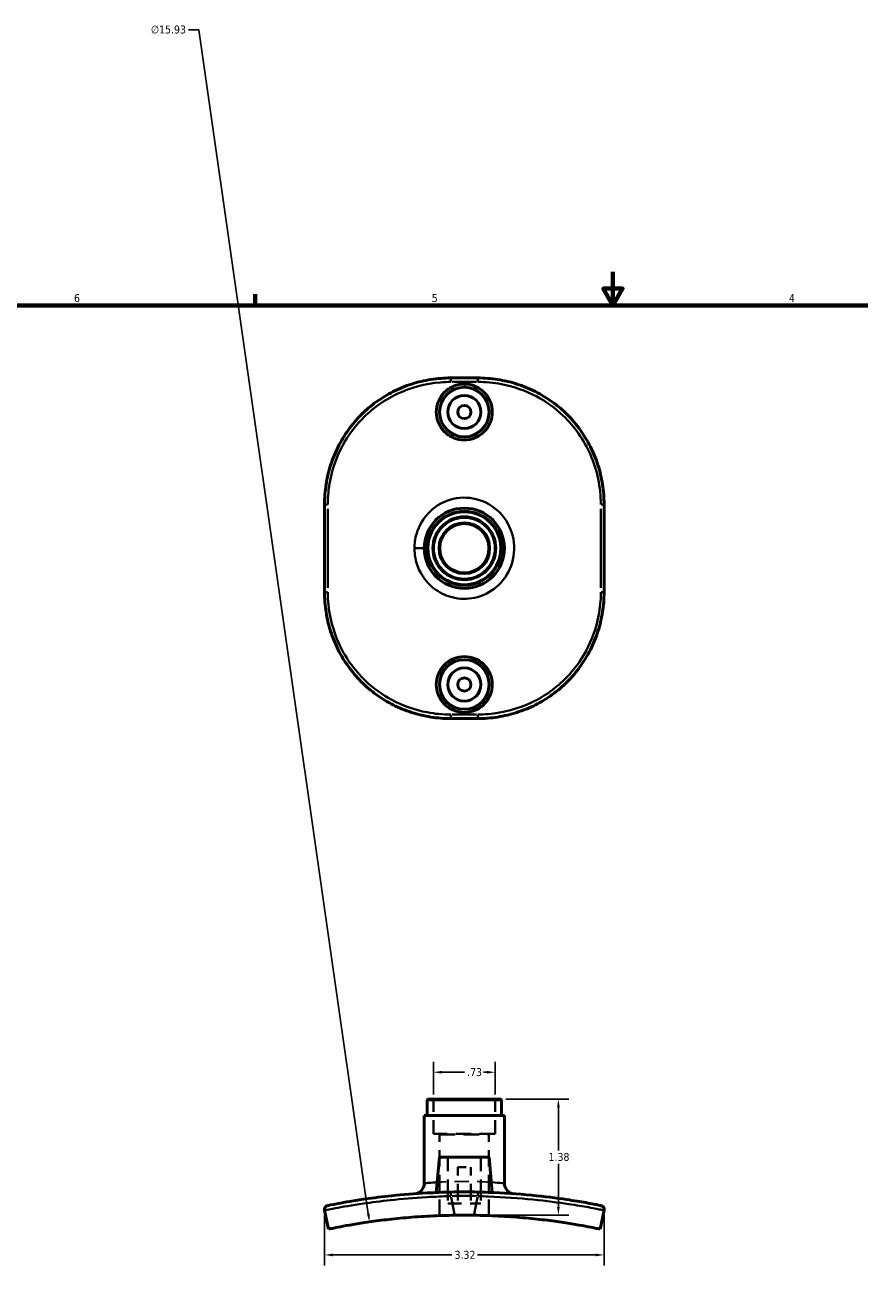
# Model space of a CAD drawing. Header units: inches. Extents: x 0.1 to 39.8, y -5.7 to 24.3.
# Tile 4 of 6: x 10 to 19.9, y 9.3 to 24.3. Entities that reach past the tile are written whole.
import ezdxf

# ---------------------------------------------------------------- set-up
doc = ezdxf.new("R2010")
doc.units = ezdxf.units.IN
doc.header["$MEASUREMENT"] = 0
doc.linetypes.add('DASHED', pattern=[0.2067, 0.1654, -0.0413])
for name, color, linetype, lineweight in [('Border (ANSI)', 7, 'Continuous', 70), ('Dimension (ANSI)', 7, 'Continuous', 25), ('Hidden (ANSI)', 7, 'DASHED', 35), ('Hidden Narrow (ANSI)', 7, 'DASHED', 25), ('Visible (ANSI)', 7, 'Continuous', 50), ('Visible Narrow (ANSI)', 7, 'Continuous', 35)]:
    doc.layers.add(name, color=color, linetype=linetype, lineweight=lineweight)
doc.styles.add('Note Text (ANSI)', font='tahoma.ttf')
doc.dimstyles.new('Default (ANSI)', dxfattribs={"dimtxt": 0.094488, "dimasz": 0.098425, "dimexe": 0.125, "dimexo": 0.0625, "dimgap": 0.031496, "dimtad": 0, "dimtih": 1, "dimtoh": 1, "dimrnd": 1e-08, "dimzin": 4, "dimdsep": 46, "dimtxsty": 'Note Text (ANSI)', "dimcen": 0.09, "dimdle": 0.393701, "dimclrd": 256, "dimclre": 256, "dimclrt": 5, "dimadec": 0, "dimazin": 1, "dimtfac": 1, "dimtofl": 0, "dimtmove": 0, "dimatfit": 3, "dimfxl": 1, "dimtolj": 1, "dimtzin": 4, "dimlwd": -1, "dimlwe": -1, "dimarcsym": 0})

# ---------------------------------------------------------------- blocks, each defined once
blk = doc.blocks.new('Borders Default Border')
at = {"layer": 'Border (ANSI)'}
blk.add_line((12.75, 21), (12.75, 21.134), dxfattribs=at)
at = {"layer": 'Border (ANSI)', "flags": 128}
for points in [[(17, 21.4), (17, 21), (16.885, 21.2), (17.115, 21.2), (17, 21)], [(0.5, 1), (0.5, 21), (33.5, 21), (33.5, 1), (0.5, 1)]]:
    blk.add_lwpolyline(points, dxfattribs=at)
at = {"layer": 'Border (ANSI)', "color": 5, "true_color": 0x0000ff, "char_height": 0.0945, "attachment_point": 7, "style": 'Note Text (ANSI)'}
for s, insert in [('6', (10.595, 21.038)), ('5', (14.847, 21.038)), ('4', (19.092, 21.04))]:
    blk.add_mtext(s, dxfattribs=dict(at, insert=insert))
blk = doc.blocks.new('*D6')
at = {"layer": 'Defpoints', "color": 0, "transparency": 16777216}
for p in [(15.6, 11.882), (14.867, 11.555), (15.6, 11.555)]:
    blk.add_point(p, dxfattribs=at)
at = {"layer": 'Dimension (ANSI)', "transparency": 16777216}
for p, q in [((14.867, 11.617), (14.867, 12.007)), ((15.6, 11.617), (15.6, 12.007)), ((14.965, 11.882), (15.236, 11.882)), ((15.502, 11.882), (15.461, 11.882))]:
    blk.add_line(p, q, dxfattribs=at)
for points in [[(14.965, 11.898), (14.965, 11.865), (14.867, 11.882)], [(15.502, 11.898), (15.502, 11.865), (15.6, 11.882)]]:
    blk.add_solid(points, dxfattribs=at)
at = {"layer": 'Dimension (ANSI)', "color": 5, "transparency": 16777216, "insert": (15.267, 11.931), "char_height": 0.0945, "attachment_point": 1, "style": 'Note Text (ANSI)'}
blk.add_mtext('\\A1;.73', dxfattribs=at)
blk = doc.blocks.new('*D7')
at = {"layer": 'Defpoints', "color": 0, "transparency": 16777216}
for p in [(14.106, 10.102), (16.361, -5.667)]:
    blk.add_point(p, dxfattribs=at)
at = {"layer": 'Dimension (ANSI)', "transparency": 16777216}
for p, q in [((11.954, 24.277), (12.08, 24.277)), ((12.08, 24.277), (14.092, 10.199)), ((15.234, 2.127), (15.234, 2.307)), ((15.144, 2.217), (15.324, 2.217))]:
    blk.add_line(p, q, dxfattribs=at)
blk.add_solid([(14.109, 10.202), (14.076, 10.197), (14.106, 10.102)], dxfattribs=at)
at = {"layer": 'Dimension (ANSI)', "color": 5, "transparency": 16777216, "insert": (11.509, 24.328), "char_height": 0.0945, "attachment_point": 1, "style": 'Note Text (ANSI)'}
blk.add_mtext('\\A1;∅15.93', dxfattribs=at)
blk = doc.blocks.new('*D8')
at = {"layer": 'Defpoints', "color": 0, "transparency": 16777216}
for p in [(13.573, 10.24), (16.894, 10.24), (16.894, 9.709)]:
    blk.add_point(p, dxfattribs=at)
at = {"layer": 'Dimension (ANSI)', "transparency": 16777216}
for p, q in [((13.573, 10.178), (13.573, 9.584)), ((16.894, 10.178), (16.894, 9.584)), ((13.672, 9.709), (15.087, 9.709)), ((16.795, 9.709), (15.39, 9.709))]:
    blk.add_line(p, q, dxfattribs=at)
for points in [[(13.672, 9.726), (13.672, 9.693), (13.573, 9.709)], [(16.795, 9.726), (16.795, 9.693), (16.894, 9.709)]]:
    blk.add_solid(points, dxfattribs=at)
at = {"layer": 'Dimension (ANSI)', "color": 5, "transparency": 16777216, "insert": (15.118, 9.758), "char_height": 0.0945, "attachment_point": 1, "style": 'Note Text (ANSI)'}
blk.add_mtext('\\A1;3.32', dxfattribs=at)
blk = doc.blocks.new('*D10')
at = {"layer": 'Defpoints', "color": 0, "transparency": 16777216}
for p in [(15.666, 11.562), (16.352, 11.562), (15.234, 10.182)]:
    blk.add_point(p, dxfattribs=at)
at = {"layer": 'Dimension (ANSI)', "transparency": 16777216}
for p, q in [((15.729, 11.562), (16.477, 11.562)), ((16.352, 11.464), (16.352, 10.953)), ((16.352, 10.281), (16.352, 10.791)), ((15.296, 10.182), (16.477, 10.182))]:
    blk.add_line(p, q, dxfattribs=at)
for points in [[(16.336, 11.464), (16.368, 11.464), (16.352, 11.562)], [(16.336, 10.281), (16.368, 10.281), (16.352, 10.182)]]:
    blk.add_solid(points, dxfattribs=at)
at = {"layer": 'Dimension (ANSI)', "color": 5, "transparency": 16777216, "insert": (16.235, 10.922), "char_height": 0.0945, "attachment_point": 1, "style": 'Note Text (ANSI)'}
blk.add_mtext('\\A1;1.38', dxfattribs=at)

msp = doc.modelspace()

# ---------------------------------------------------------------- linework, layer by layer
at = {"layer": 'Hidden (ANSI)', "ltscale": 0.019658}
for p, q in [((14.867, 11.555), (14.859, 11.562)), ((15.6, 11.555), (15.608, 11.562)), ((14.94, 11.141), (14.933, 11.148)), ((15.527, 11.141), (15.534, 11.148))]:
    msp.add_line(p, q, dxfattribs=at)
at = {"layer": 'Hidden (ANSI)', "ltscale": 0.983708}
for p, q in [((14.867, 11.148), (14.867, 11.555)), ((15.6, 11.148), (15.6, 11.555))]:
    msp.add_line(p, q, dxfattribs=at)
at = {"layer": 'Hidden (ANSI)', "ltscale": 1.114838}
for p, q in [((15.6, 11.148), (14.867, 11.148)), ((14.94, 11.141), (15.527, 11.141))]:
    msp.add_line(p, q, dxfattribs=at)
at = {"layer": 'Hidden (ANSI)', "ltscale": 1.166027}
for p, q in [((14.94, 10.177), (14.94, 11.141)), ((15.527, 10.177), (15.527, 11.141))]:
    msp.add_line(p, q, dxfattribs=at)
at = {"layer": 'Hidden (ANSI)', "ltscale": 1.00714}
for p, q in [((15.037, 10.872), (15.037, 10.456)), ((15.43, 10.872), (15.43, 10.456))]:
    msp.add_line(p, q, dxfattribs=at)
at = {"layer": 'Hidden (ANSI)', "ltscale": 0.471064}
msp.add_line((15.155, 10.754), (15.312, 10.754), dxfattribs=at)
at = {"layer": 'Hidden (ANSI)', "ltscale": 0.564197}
for p, q in [((15.155, 10.754), (15.155, 10.458)), ((15.312, 10.754), (15.312, 10.458))]:
    msp.add_line(p, q, dxfattribs=at)
at = {"layer": 'Hidden (ANSI)', "ltscale": 0.256709}
for p, q in [((15.037, 10.456), (15.037, 10.321)), ((15.43, 10.456), (15.43, 10.321))]:
    msp.add_line(p, q, dxfattribs=at)
at = {"layer": 'Hidden (ANSI)', "ltscale": 0.260472}
for p, q in [((15.155, 10.458), (15.155, 10.321)), ((15.312, 10.458), (15.312, 10.321))]:
    msp.add_line(p, q, dxfattribs=at)
at = {"layer": 'Hidden (ANSI)', "ltscale": 0.997297}
msp.add_line((15.037, 10.321), (15.43, 10.321), dxfattribs=at)
at = {"layer": 'Hidden Narrow (ANSI)', "ltscale": 1.024297}
msp.add_open_spline([(15.555, 10.573), (15.55, 10.574), (15.546, 10.574), (15.481, 10.578), (15.408, 10.581), (15.26, 10.584), (15.187, 10.583), (15.054, 10.581), (14.994, 10.578), (14.932, 10.575), (14.922, 10.574), (14.912, 10.573)], degree=3, knots=[-2.684719, -2.684719, -2.684719, -2.684719, -2.639309, -2.639309, -2.063372, -2.063372, -1.539017, -1.539017, -1.062916, -1.062916, -0.965539, -0.965539, -0.965539, -0.965539], dxfattribs=at)
at = {"layer": 'Visible (ANSI)'}
for p, q in [((15.073, 20.137), (15.394, 20.137)), ((13.572, 17.59), (13.572, 18.634)), ((16.895, 18.634), (16.895, 17.59)), ((15.394, 16.087), (15.073, 16.087)), ((14.801, 11.562), (14.793, 11.555)), ((14.793, 11.369), (14.793, 11.555)), ((15.674, 11.555), (14.793, 11.555)), ((14.801, 11.562), (15.666, 11.562)), ((15.666, 11.562), (15.674, 11.555)), ((15.674, 11.369), (15.674, 11.555)), ((15.71, 11.369), (14.757, 11.369)), ((14.757, 10.562), (14.757, 11.369)), ((15.71, 10.562), (15.71, 11.369)), ((14.938, 10.872), (14.901, 10.452)), ((14.938, 10.872), (15.529, 10.872)), ((15.529, 10.872), (15.566, 10.452)), ((13.573, 10.24), (13.619, 10.017)), ((16.848, 10.017), (16.894, 10.24))]:
    msp.add_line(p, q, dxfattribs=at)
for centre, radius in [((15.234, 19.732), 0.295), ((15.234, 19.732), 0.197), ((15.234, 19.732), 0.0787), ((15.234, 18.112), 0.477), ((15.234, 18.112), 0.44), ((15.234, 18.112), 0.433), ((15.234, 18.112), 0.374), ((15.234, 18.112), 0.367), ((15.234, 18.112), 0.301), ((15.234, 18.112), 0.293), ((15.234, 16.492), 0.295), ((15.234, 16.492), 0.197), ((15.234, 16.492), 0.0787)]:
    msp.add_circle(centre, radius, dxfattribs=at)
for centre, radius, start, end in [((14.632, 10.562), 0.125, 274.1251, 0), ((15.835, 10.562), 0.125, 180, 265.8749), ((15.234, 2.218), 8.241, 88.8787, 91.1213), ((13.62, 10.25), 0.0478, 101.3581, 191.6923), ((16.847, 10.25), 0.0478, 348.3077, 78.6419), ((15.234, 2.218), 7.965, 89.1852, 90.8148)]:
    msp.add_arc(centre, radius, start, end, dxfattribs=at)
for points, knots in [([(13.572, 18.634), (13.572, 18.713), (13.578, 18.792), (13.603, 18.948), (13.621, 19.025), (13.669, 19.175), (13.699, 19.248), (13.77, 19.389), (13.811, 19.456), (13.903, 19.584), (13.954, 19.644), (14.065, 19.756), (14.124, 19.807), (14.252, 19.899), (14.319, 19.94), (14.46, 20.011), (14.533, 20.041), (14.683, 20.089), (14.76, 20.107), (14.915, 20.131), (14.994, 20.137), (15.073, 20.137)], [0, 0, 0, 0, 0.582633, 0.582633, 1.165266, 1.165266, 1.747899, 1.747899, 2.330533, 2.330533, 2.913166, 2.913166, 3.495799, 3.495799, 4.078432, 4.078432, 4.661065, 4.661065, 5.243698, 5.243698, 5.826331, 5.826331, 5.826331, 5.826331]), ([(14.901, 19.732), (14.901, 19.774), (14.91, 19.819), (14.944, 19.9), (14.969, 19.938), (15.028, 19.996), (15.066, 20.022), (15.147, 20.056), (15.192, 20.064), (15.275, 20.064), (15.32, 20.056), (15.401, 20.022), (15.439, 19.996), (15.498, 19.938), (15.523, 19.9), (15.557, 19.819), (15.566, 19.774), (15.566, 19.732), (15.566, 19.691), (15.557, 19.646), (15.523, 19.565), (15.498, 19.527), (15.439, 19.468), (15.401, 19.443), (15.32, 19.409), (15.275, 19.401), (15.192, 19.401), (15.147, 19.409), (15.066, 19.443), (15.028, 19.468), (14.969, 19.527), (14.944, 19.565), (14.91, 19.646), (14.901, 19.691), (14.901, 19.732)], [2.539897, 2.539897, 2.539897, 2.539897, 2.857448, 2.857448, 3.174999, 3.174999, 3.492423, 3.492423, 3.809846, 3.809846, 4.127269, 4.127269, 4.444692, 4.444692, 4.762243, 4.762243, 5.079794, 5.079794, 5.079794, 5.397345, 5.397345, 5.714896, 5.714896, 6.03232, 6.03232, 6.349743, 6.349743, 6.667166, 6.667166, 6.984589, 6.984589, 7.30214, 7.30214, 7.619692, 7.619692, 7.619692, 7.619692]), ([(15.394, 20.137), (15.473, 20.137), (15.552, 20.131), (15.707, 20.107), (15.784, 20.089), (15.934, 20.041), (16.008, 20.011), (16.148, 19.94), (16.215, 19.899), (16.343, 19.807), (16.403, 19.756), (16.514, 19.644), (16.565, 19.584), (16.656, 19.456), (16.697, 19.389), (16.768, 19.248), (16.798, 19.175), (16.846, 19.025), (16.864, 18.948), (16.889, 18.792), (16.895, 18.713), (16.895, 18.634)], [0, 0, 0, 0, 0.58263, 0.58263, 1.16526, 1.16526, 1.74789, 1.74789, 2.330521, 2.330521, 2.913151, 2.913151, 3.495781, 3.495781, 4.078411, 4.078411, 4.661041, 4.661041, 5.243671, 5.243671, 5.826301, 5.826301, 5.826301, 5.826301]), ([(15.073, 16.087), (14.994, 16.087), (14.915, 16.093), (14.76, 16.118), (14.683, 16.136), (14.533, 16.184), (14.46, 16.214), (14.319, 16.285), (14.252, 16.326), (14.124, 16.418), (14.064, 16.469), (13.954, 16.581), (13.903, 16.641), (13.811, 16.768), (13.77, 16.836), (13.699, 16.976), (13.669, 17.05), (13.621, 17.2), (13.603, 17.277), (13.578, 17.433), (13.572, 17.511), (13.572, 17.59)], [0, 0, 0, 0, 0.58263, 0.58263, 1.16526, 1.16526, 1.74789, 1.74789, 2.330521, 2.330521, 2.913151, 2.913151, 3.495781, 3.495781, 4.078411, 4.078411, 4.661041, 4.661041, 5.243671, 5.243671, 5.826301, 5.826301, 5.826301, 5.826301]), ([(16.895, 17.59), (16.895, 17.511), (16.889, 17.433), (16.864, 17.277), (16.846, 17.2), (16.798, 17.05), (16.768, 16.976), (16.697, 16.836), (16.656, 16.768), (16.565, 16.641), (16.513, 16.581), (16.403, 16.469), (16.343, 16.418), (16.215, 16.326), (16.148, 16.285), (16.008, 16.214), (15.934, 16.184), (15.784, 16.136), (15.707, 16.118), (15.552, 16.093), (15.473, 16.087), (15.394, 16.087)], [0, 0, 0, 0, 0.582633, 0.582633, 1.165266, 1.165266, 1.747899, 1.747899, 2.330533, 2.330533, 2.913166, 2.913166, 3.495799, 3.495799, 4.078432, 4.078432, 4.661065, 4.661065, 5.243698, 5.243698, 5.826331, 5.826331, 5.826331, 5.826331]), ([(15.566, 16.492), (15.566, 16.451), (15.557, 16.406), (15.523, 16.325), (15.498, 16.287), (15.439, 16.228), (15.401, 16.203), (15.32, 16.169), (15.275, 16.161), (15.192, 16.161), (15.147, 16.169), (15.066, 16.203), (15.028, 16.228), (14.969, 16.287), (14.944, 16.325), (14.91, 16.406), (14.901, 16.451), (14.901, 16.534), (14.91, 16.579), (14.944, 16.66), (14.969, 16.698), (15.028, 16.756), (15.066, 16.782), (15.147, 16.816), (15.192, 16.824), (15.275, 16.824), (15.32, 16.816), (15.401, 16.782), (15.439, 16.756), (15.498, 16.698), (15.523, 16.66), (15.557, 16.579), (15.566, 16.534), (15.566, 16.492)], [0, 0, 0, 0, 0.317551, 0.317551, 0.635102, 0.635102, 0.952525, 0.952525, 1.269949, 1.269949, 1.587372, 1.587372, 1.904795, 1.904795, 2.222346, 2.222346, 2.539897, 2.539897, 2.857448, 2.857448, 3.174999, 3.174999, 3.492423, 3.492423, 3.809846, 3.809846, 4.127269, 4.127269, 4.444692, 4.444692, 4.762243, 4.762243, 5.079794, 5.079794, 5.079794, 5.079794]), ([(15.072, 10.457), (14.979, 10.455), (14.885, 10.451), (14.646, 10.439), (14.504, 10.427), (14.259, 10.401), (14.154, 10.388), (13.923, 10.355), (13.812, 10.335), (13.653, 10.306), (13.611, 10.297), (13.611, 10.297)], [0, 0, 0, 0, 0.709167, 0.709167, 1.843833, 1.843833, 2.823178, 2.823178, 4.276454, 4.276454, 5.826301, 5.826301, 5.826301, 5.826301]), ([(16.856, 10.297), (16.856, 10.297), (16.847, 10.299), (16.801, 10.308), (16.749, 10.318), (16.615, 10.342), (16.538, 10.355), (16.33, 10.386), (16.189, 10.404), (15.872, 10.435), (15.697, 10.447), (15.477, 10.455), (15.436, 10.456), (15.395, 10.457)], [0, 0, 0, 0, 0.719114, 0.719114, 1.869696, 1.869696, 2.846769, 2.846769, 4.157076, 4.157076, 5.513508, 5.513508, 5.826331, 5.826331, 5.826331, 5.826331]), ([(13.619, 10.017), (13.619, 10.017), (13.628, 10.019), (13.666, 10.026), (13.694, 10.032), (13.769, 10.047), (13.816, 10.055), (13.925, 10.074), (13.987, 10.084), (14.12, 10.104), (14.195, 10.115), (14.359, 10.135), (14.448, 10.144), (14.634, 10.16), (14.731, 10.167), (14.927, 10.177), (15.025, 10.18), (15.12, 10.181)], [11.64552, 11.64552, 11.64552, 11.64552, 12.364715, 12.364715, 13.08391, 13.08391, 13.803105, 13.803105, 14.522299, 14.522299, 15.246787, 15.246787, 15.971275, 15.971275, 16.695762, 16.695762, 17.42025, 17.42025, 17.42025, 17.42025]), ([(15.347, 10.181), (15.442, 10.18), (15.54, 10.177), (15.736, 10.167), (15.833, 10.16), (16.019, 10.144), (16.108, 10.135), (16.272, 10.115), (16.348, 10.104), (16.48, 10.084), (16.542, 10.074), (16.651, 10.055), (16.698, 10.047), (16.773, 10.032), (16.801, 10.026), (16.839, 10.019), (16.848, 10.017), (16.848, 10.017)], [5.87079, 5.87079, 5.87079, 5.87079, 6.595278, 6.595278, 7.319766, 7.319766, 8.044253, 8.044253, 8.768741, 8.768741, 9.487936, 9.487936, 10.207131, 10.207131, 10.926325, 10.926325, 11.64552, 11.64552, 11.64552, 11.64552])]:
    msp.add_open_spline(points, degree=3, knots=knots, dxfattribs=at)
at = {"layer": 'Visible Narrow (ANSI)'}
for p, q in [((15.379, 20.09), (15.088, 20.09)), ((13.572, 18.634), (13.607, 18.634)), ((13.611, 17.643), (13.611, 18.582)), ((16.856, 18.582), (16.856, 17.643)), ((16.895, 18.634), (16.86, 18.634)), ((14.756, 18.112), (14.65, 18.112)), ((13.572, 17.59), (13.607, 17.59)), ((16.895, 17.59), (16.86, 17.59)), ((15.088, 16.135), (15.379, 16.135)), ((15.073, 10.413), (15.072, 10.457)), ((15.118, 10.193), (15.076, 10.397)), ((15.391, 10.397), (15.349, 10.193)), ((15.395, 10.457), (15.394, 10.413))]:
    msp.add_line(p, q, dxfattribs=at)
for centre, radius, start, end in [((14.632, 10.562), 0.125, 278.4189, 355.7063), ((15.234, 2.218), 8.193, 88.9908, 91.0092)]:
    msp.add_arc(centre, radius, start, end, dxfattribs=at)
for centre, major_axis, start_param, end_param in [((15.073, 20.09), (0, 0.0478), 0.07854, 1.492257), ((15.394, 20.09), (0, 0.0478), 4.790929, 6.204645), ((15.073, 16.135), (0, -0.0478), 4.790929, 6.204645), ((15.394, 16.135), (0, -0.0478), 0.07854, 1.492257)]:
    msp.add_ellipse(centre, major_axis=major_axis, ratio=0.019569, start_param=start_param, end_param=end_param, dxfattribs=at)
for points, knots in [([(13.611, 18.634), (13.611, 18.729), (13.62, 18.823), (13.667, 19.064), (13.718, 19.207), (13.852, 19.452), (13.929, 19.556), (14.137, 19.771), (14.278, 19.873), (14.595, 20.023), (14.77, 20.07), (14.99, 20.088), (15.031, 20.09), (15.072, 20.09)], [0, 0, 0, 0, 0.719114, 0.719114, 1.869696, 1.869696, 2.846769, 2.846769, 4.157076, 4.157076, 5.513508, 5.513508, 5.826331, 5.826331, 5.826331, 5.826331]), ([(15.395, 20.09), (15.488, 20.09), (15.582, 20.081), (15.821, 20.036), (15.963, 19.986), (16.208, 19.855), (16.313, 19.779), (16.544, 19.56), (16.655, 19.401), (16.814, 19.041), (16.856, 18.838), (16.856, 18.634)], [0, 0, 0, 0, 0.709167, 0.709167, 1.843833, 1.843833, 2.823179, 2.823179, 4.276454, 4.276454, 5.826301, 5.826301, 5.826301, 5.826301]), ([(14.641, 18.112), (14.641, 18.073), (14.645, 18.034), (14.664, 17.934), (14.686, 17.874), (14.755, 17.748), (14.808, 17.685), (14.936, 17.585), (15.01, 17.549), (15.175, 17.507), (15.267, 17.505), (15.45, 17.544), (15.541, 17.588), (15.693, 17.719), (15.754, 17.806), (15.826, 18.003), (15.836, 18.113), (15.798, 18.324), (15.752, 18.424), (15.612, 18.589), (15.518, 18.652), (15.313, 18.718), (15.204, 18.723), (14.999, 18.675), (14.903, 18.623), (14.751, 18.477), (14.694, 18.383), (14.649, 18.226), (14.641, 18.169), (14.641, 18.112)], [0, 0, 0, 0, 0.227581, 0.227581, 0.591709, 0.591709, 1.062916, 1.062916, 1.539017, 1.539017, 2.063372, 2.063372, 2.639309, 2.639309, 3.23682, 3.23682, 3.856203, 3.856203, 4.475604, 4.475604, 5.116029, 5.116029, 5.738422, 5.738422, 6.352759, 6.352759, 6.971997, 6.971997, 7.300521, 7.300521, 7.300521, 7.300521]), ([(15.072, 16.135), (14.979, 16.135), (14.885, 16.144), (14.646, 16.189), (14.504, 16.239), (14.259, 16.37), (14.154, 16.446), (13.923, 16.665), (13.812, 16.824), (13.653, 17.184), (13.611, 17.387), (13.611, 17.59)], [0, 0, 0, 0, 0.709167, 0.709167, 1.843833, 1.843833, 2.823178, 2.823178, 4.276454, 4.276454, 5.826301, 5.826301, 5.826301, 5.826301]), ([(16.856, 17.59), (16.856, 17.496), (16.847, 17.402), (16.801, 17.161), (16.749, 17.017), (16.615, 16.773), (16.538, 16.669), (16.33, 16.454), (16.189, 16.352), (15.872, 16.202), (15.697, 16.155), (15.477, 16.137), (15.436, 16.135), (15.395, 16.135)], [0, 0, 0, 0, 0.719114, 0.719114, 1.869696, 1.869696, 2.846769, 2.846769, 4.157076, 4.157076, 5.513508, 5.513508, 5.826331, 5.826331, 5.826331, 5.826331]), ([(14.912, 10.573), (14.874, 10.571), (14.842, 10.569), (14.793, 10.565), (14.776, 10.563), (14.76, 10.562), (14.757, 10.562), (14.757, 10.562)], [-0.9655393, -0.9655393, -0.9655393, -0.9655393, -0.5917094, -0.5917094, -0.2275806, -0.2275806, 0, 0, 0, 0]), ([(15.71, 10.562), (15.71, 10.562), (15.7, 10.563), (15.654, 10.566), (15.611, 10.57), (15.555, 10.573)], [-3.650258, -3.650258, -3.650258, -3.650258, -3.2368196, -3.2368196, -2.6847187, -2.6847187, -2.6847187, -2.6847187]), ([(13.573, 10.24), (13.573, 10.24), (13.617, 10.249), (13.78, 10.28), (13.894, 10.3), (14.131, 10.334), (14.239, 10.348), (14.49, 10.376), (14.636, 10.388), (14.881, 10.402), (14.977, 10.406), (15.073, 10.409)], [-5.826301, -5.826301, -5.826301, -5.826301, -4.276454, -4.276454, -2.823178, -2.823178, -1.843833, -1.843833, -0.709167, -0.709167, 0, 0, 0, 0]), ([(15.394, 10.409), (15.436, 10.408), (15.479, 10.406), (15.704, 10.397), (15.884, 10.384), (16.208, 10.352), (16.354, 10.332), (16.567, 10.3), (16.646, 10.287), (16.783, 10.262), (16.836, 10.252), (16.884, 10.242), (16.894, 10.24), (16.894, 10.24)], [-5.826331, -5.826331, -5.826331, -5.826331, -5.513508, -5.513508, -4.157076, -4.157076, -2.846769, -2.846769, -1.869696, -1.869696, -0.719114, -0.719114, 0, 0, 0, 0])]:
    msp.add_open_spline(points, degree=3, knots=knots, dxfattribs=at)

# ---------------------------------------------------------------- block references
msp.add_blockref('Borders Default Border', (0, 0))

# ---------------------------------------------------------------- dimensions: what is measured, and where the dimension line sits
at = {"layer": 'Dimension (ANSI)'}
dim = msp.add_diameter_dim_2p(p1=(16.361, -5.667), p2=(14.106, 10.102), dimstyle='Default (ANSI)', override={"dimgap": 0.031496, "dimdec": 2, "dimlfac": 0.999962, "dimtol": 0, "dimlim": 0, "dimtp": 0, "dimtm": 0, "dimtdec": 2}, dxfattribs=at)
dim.commit()
dim.dimension.update_dxf_attribs({"geometry": '*D7', "text_midpoint": (11.716, 24.277), "dimtype": 163})
dim = msp.add_linear_dim(base=(15.6, 11.882), p1=(14.867, 11.555), p2=(15.6, 11.555), dimstyle='Default (ANSI)', override={"dimgap": 0.031496, "dimtih": 0, "dimtoh": 0, "dimdec": 2, "dimtol": 0, "dimlim": 0, "dimtp": 0, "dimtm": 0, "dimtdec": 2, "dimatfit": 1}, dxfattribs=at)
dim.commit()
dim.dimension.update_dxf_attribs({"geometry": '*D6', "text_midpoint": (15.348, 11.882), "dimtype": 160})
for base, p1, p2, angle, override, picture, middle in [((16.352, 11.562), (15.234, 10.182), (15.666, 11.562), 90, {"dimgap": 0.031496, "dimdec": 2, "dimtol": 0, "dimlim": 0, "dimtp": 0, "dimtm": 0, "dimtdec": 2, "dimatfit": 1}, '*D10', (16.352, 10.872)), ((16.894, 9.709), (13.573, 10.24), (16.894, 10.24), 180, {"dimgap": 0.031496, "dimtih": 0, "dimtoh": 0, "dimdec": 2, "dimtol": 0, "dimlim": 0, "dimtp": 0, "dimtm": 0, "dimtdec": 2, "dimatfit": 1}, '*D8', (15.239, 9.709))]:
    dim = msp.add_linear_dim(base=base, p1=p1, p2=p2, angle=angle, dimstyle='Default (ANSI)', override=override, dxfattribs=at)
    dim.commit()
    dim.dimension.update_dxf_attribs({"geometry": picture, "text_midpoint": middle, "dimtype": 160})

doc.saveas('drawing.dxf')
